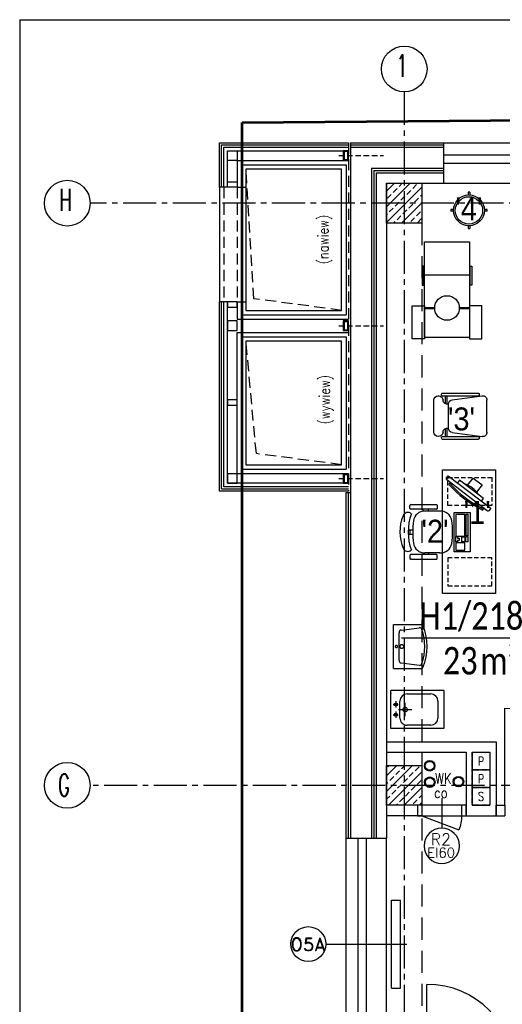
# Model space of a CAD drawing. Header units: millimetres. Extents: x 20447 to 23253, y -8211 to -4238.
# Tile 11 of 22: x 20447 to 20994, y -5354 to -4238. Entities that reach past the tile are written whole.
import ezdxf
from ezdxf.enums import TextEntityAlignment as Align

# ---------------------------------------------------------------- set-up
doc = ezdxf.new("R2010")
doc.units = ezdxf.units.MM
for name, pattern in [('CENTER2', [1.125, 0.75, -0.125, 0.125, -0.125]), ('DASHED', [0.75, 0.5, -0.25]), ('HIDDEN', [0.375, 0.25, -0.125]), ('HIDDEN2', [0.1875, 0.125, -0.0625])]:
    doc.linetypes.add(name, pattern=pattern)
doc.layers.add('__zakres', color=10, linetype='Continuous', lineweight=35)
doc.layers.add('ŚCIANY_STARE', color=250, linetype='Continuous', lineweight=25)
for name, color, linetype in [('_A_metki', 19, 'Continuous'), ('DOCIEPLENIE', 8, 'Continuous'), ('DRZWIOPIS', 250, 'Continuous'), ('GRAWITACJE', 1, 'HIDDEN2'), ('kanały', 6, 'Continuous'), ('KRESKOWANIE', 250, 'Continuous'), ('ML-grzejniki', 3, 'Continuous'), ('OKNA', 250, 'Continuous'), ('OKNA_OPIS', 7, 'Continuous'), ('opis technologia', 250, 'Continuous'), ('OPISY_ARCHITEKTURA', 7, 'Continuous'), ('OSIE', 1, 'CENTER2'), ('PODCIAGI', 251, 'DASHED'), ('s-piony c.o', 1, 'Continuous'), ('SCIANY_ZEWNĘTRZNE', 5, 'Continuous'), ('SLUPY', 250, 'Continuous'), ('SLUSARKA', 7, 'Continuous'), ('STOLDRZWI', 7, 'Continuous'), ('TABELKA', 7, 'Continuous'), ('TECHNOLOGIA', 5, 'Continuous'), ('TEKST', 6, 'Continuous'), ('URZĄDZ_SANIT', 4, 'Continuous'), ('URZĄDZENIA_SANITARNE', 3, 'Continuous'), ('WENTYLATORNIA_IZOLACJA', 1, 'Continuous'), ('WODKAN', 3, 'Continuous')]:
    doc.layers.add(name, color=color, linetype=linetype)
doc.styles.add('ARIAL', font='arial.ttf', dxfattribs={"width": 0.9})
doc.styles.add('MM', font='calibri.ttf', dxfattribs={"width": 0.6, "height": 15})
doc.styles.add('PITSIMP8', font='pitsimp8')
doc.styles.add('ROMAND', font='romand', dxfattribs={"height": 20})
doc.styles.add('ROMANS', font='ROMANS.shx', dxfattribs={"width": 0.6})
doc.linetypes.add('BATTING', pattern='A,0.0001,-0.1,[134,ltypeshp.shx,S=0.1,R=0,X=-0.1,Y=0],-0.2,[134,ltypeshp.shx,S=0.1,R=180,X=0.1,Y=0],-0.1', length=0.4001)
doc.linetypes.add('OGRODZENIE1', pattern='A,0.25,-0.1,[133,ltypeshp.shx,S=0.1,R=0,X=-0.1,Y=0],-0.1,1', length=1.45)
doc.linetypes.add('ZIGZAG', pattern='A,0.0001,-0.2,[131,ltypeshp.shx,S=0.2,R=0,X=-0.2,Y=0],-0.4,[131,ltypeshp.shx,S=0.2,R=180,X=0.2,Y=0],-0.2', length=0.8001)

# ---------------------------------------------------------------- blocks, each defined once
blk = doc.blocks.new('OKNO_SCIANA_1X1')
for p, q in [((0.5, 1.5), (0.5, -0.5)), ((0, 1), (1, 1)), ((0, 0.7), (1, 0.7)), ((0, 0.5), (1, 0.5)), ((0, 0), (1, 0))]:
    blk.add_line(p, q)
blk = doc.blocks.new('R2')
at = {"layer": 'DRZWIOPIS'}
blk.add_circle((-27.5, -34.1), 20, dxfattribs=at)
at = {"layer": 'STOLDRZWI'}
for p, q in [((-50, 12), (-50, 0)), ((-27.5, 19.8), (-27.5, -14.1)), ((-5, 12), (-5, 0)), ((-5, 0), (-47, -16.1))]:
    blk.add_line(p, q, dxfattribs=at)
blk.add_lwpolyline([(-55, 12), (0, 12), (0, 0), (-55, 0)], close=True, dxfattribs=at)
blk.add_arc((-5, 0), 45, 179.9982, 200.9717, dxfattribs=at)
at = {"style": 'ROMANS', "flags": 1}
blk.add_attdef('OPIS', (-27.5, -14.1), '', height=10, dxfattribs=at)
at = {"layer": 'DRZWIOPIS', "style": 'ROMAND'}
blk.add_attdef('SYMBOL', text='', height=13, dxfattribs=at).set_placement((-29, -33.7, -2.7), align=Align.MIDDLE)
blk = doc.blocks.new('*U1666')
at = {"layer": '_A_metki', "color": 1}
for points in [[(50, 21.37), (50, -20)], [(-5.26, 0), (100.46, 0)]]:
    blk.add_lwpolyline(points, dxfattribs=at)
at = {"layer": '_A_metki', "insert": (46.18, -4), "char_height": 12, "width": 19.7618, "attachment_point": 3, "line_spacing_factor": 0.8, "style": 'MM'}
blk.add_mtext('{\\W0.8;m²}', dxfattribs=at)
at = {"layer": '_A_metki', "style": 'MM', "width": 0.8}
for tag, p in [('NAZWA 1', (52, 15)), ('NAZWA 2', (52, 0))]:
    blk.add_attdef(tag, text='', height=12, dxfattribs=at).set_placement(p, align=Align.BOTTOM_LEFT)
for tag, p in [('nr pom.', (48, 0)), ('POW', (24.18, -21.08))]:
    blk.add_attdef(tag, text='', height=12, dxfattribs=at).set_placement(p, align=Align.BOTTOM_RIGHT)
blk.add_attdef('POW.', text='', height=12, dxfattribs=at).set_placement((28, -4), align=Align.TOP_RIGHT)
at = {"layer": '_A_metki', "style": 'MM', "oblique": 15, "width": 0.8}
blk.add_attdef('posadzka', text='', height=12, dxfattribs=at).set_placement((52, -4), align=Align.TOP_LEFT)
blk = doc.blocks.new('A$C7F644541')
at = {"layer": 'SLUSARKA', "ltscale": 50}
for p, q in [((84.9, 164), (91.9, 171.1)), ((100.4, 162.6), (91.9, 171.1)), ((93.3, 155.6), (84.9, 164)), ((93.3, 155.6), (100.4, 162.6)), ((76.9, 98.4), (27.7, 147.7)), ((0, 79.2), (7.1, 86.3)), ((0, 79.2), (8.5, 70.7)), ((15.6, 77.8), (7.1, 86.3)), ((8.5, 70.7), (15.6, 77.8)), ((15.6, 77.8), (93.3, 0))]:
    blk.add_line(p, q, dxfattribs=at)
blk.add_arc((15.6, 77.8), 110, 315, 45, dxfattribs=at)
at = {"layer": 'ŚCIANY_STARE', "ltscale": 50}
for p, q in [((91.9, 171.1), (100.4, 162.6)), ((0, 79.2), (8.5, 70.7))]:
    blk.add_line(p, q, dxfattribs=at)
blk = doc.blocks.new('FOTEL_DO_BIURKA1')
at = {"layer": 'TECHNOLOGIA'}
for p, q in [((-23, 13.9), (-23, -2.9)), ((24.2, 13.9), (24.2, -2.9)), ((-30.5, -19), (-30.5, 10.3)), ((-30, 10.8), (-25.7, 10.8)), ((-25.2, 10.3), (-25.2, -19)), ((-23, 1.2), (-25.1, 1.2)), ((24.2, 1.2), (26.3, 1.2)), ((26.2, 10.3), (26.2, -19.1)), ((31, 10.8), (26.7, 10.8)), ((31.5, -18.1), (31.5, 10.3)), ((-22.9, -4.8), (-25.1, -4.8)), ((24.1, -4.8), (26.3, -4.8)), ((-26.2, -20), (-29.5, -20)), ((-1.9, -21.9), (-1.9, -16.7)), ((3, -19.6), (-1.9, -19.6)), ((3, -21.9), (3, -16.7)), ((27.2, -20.1), (29.5, -20.1)), ((29.5, -20.1), (30.5, -20.1)), ((31.5, -18.1), (31.5, -19.1))]:
    blk.add_line(p, q, dxfattribs=at)
for centre, radius, start, end in [((-10.1, 14.9), 12.9, 99.7168, 185.5029), ((0.5, -76.7), 105.2, 82.9289, 97.0711), ((11.3, 14.9), 12.9, 354.4971, 80.2832), ((-30, 10.3), 0.5, 90, 180), ((-25.7, 10.3), 0.5, 360, 90), ((26.7, 10.3), 0.5, 90, 180), ((31, 10.3), 0.5, 360, 90), ((-10.4, -3.4), 12.6, 178.1589, 261.7138), ((11.6, -3.4), 12.6, 278.2862, 1.8411), ((-29.5, -19), 1, 180, 270), ((-26.2, -19), 1, 270, 360), ((-15.8, -22.2), 5.8, 138.4307, 251.0287), ((0.6, 38.9), 60.8, 250.108, 289.892), ((0.6, 82.6), 99.3, 262.596, 277.404), ((16.8, -22.1), 5.85, 292.7424, 39.9909), ((27.2, -19.1), 1, 180, 270), ((30.5, -19.1), 1, 270, 360), ((0.5, 16.4), 47.7, 247.6412, 292.9238)]:
    blk.add_arc(centre, radius, start, end, dxfattribs=at)
blk = doc.blocks.new('Monitor')
at = {"layer": 'TECHNOLOGIA', "color": 1}
for p, q in [((15, 10.8), (11.2, 10.8)), ((11.2, 10.8), (11.2, -23.6)), ((11.2, -23.6), (15, -23.6))]:
    blk.add_line(p, q, dxfattribs=at)
at = {"layer": 'TECHNOLOGIA'}
blk.add_lwpolyline([(15, -36.7), (15, 24), (18.2, 24, -0.414214), (19.8, 22.4), (19.8, -35.1, -0.414214), (18.2, -36.7)], format="xyb", close=True, dxfattribs=at)
at = {"layer": 'TECHNOLOGIA', "color": 1}
blk.add_lwpolyline([(10.2, -12.8), (0, -12.8), (0, 0), (10.2, 0)], dxfattribs=at)
for centre, radius, start, end in [((21.9, -6.4), 24, 88.6984, 94.9807), ((23.6, -6.4), 22.5, 96.4372, 99.7495), ((-102.5, -6.4), 125.6, 349.7304, 10.2272), ((-108.9, -6.3), 133.5, 349.6435, 10.3142), ((40.4, -6.4), 30.9, 161.2474, 198.7102), ((23.6, -6.4), 22.5, 260.2082, 263.5205), ((21.9, -6.4), 24, 264.977, 271.2593)]:
    blk.add_arc(centre, radius, start, end, dxfattribs=at)
blk = doc.blocks.new('KLAW')
at = {"layer": 'TECHNOLOGIA'}
for p, q in [((0, 0), (44.5, 0)), ((0, -18), (0, 0)), ((44.5, 0), (44.5, -18)), ((44.5, -18), (0, -18))]:
    blk.add_line(p, q, dxfattribs=at)
at = {"layer": 'TECHNOLOGIA', "color": 1}
for p, q in [((1.9, -2.6), (26.2, -2.6)), ((1.9, -4.4), (1.9, -2.6)), ((26.2, -4.4), (1.9, -4.4)), ((26.5, -6), (2, -6)), ((2, -6), (2, -16)), ((26.2, -2.6), (26.2, -4.4)), ((26.5, -16), (26.5, -6)), ((27.2, -2.6), (33.2, -2.6)), ((27.2, -4.7), (27.2, -2.6)), ((33.2, -4.7), (27.2, -4.7)), ((27.3, -6), (33.2, -6)), ((27.3, -9.2), (27.3, -6)), ((33.2, -9.2), (27.3, -9.2)), ((33.2, -2.6), (33.2, -4.7)), ((33.2, -6), (33.2, -9.2)), ((42.5, -6), (34, -6)), ((34, -16), (34, -6)), ((42.5, -16), (42.5, -6)), ((2, -16), (26.5, -16)), ((27.2, -16.1), (27.2, -14.1)), ((27.2, -14.1), (29, -14.1)), ((33.2, -16.1), (27.2, -16.1)), ((29, -12.3), (31.4, -12.3)), ((29, -14.1), (29, -12.3)), ((31.4, -12.3), (31.4, -14.1)), ((31.4, -14.1), (33.2, -14.1)), ((33.2, -14.1), (33.2, -16.1)), ((34, -16), (42.5, -16))]:
    blk.add_line(p, q, dxfattribs=at)
blk = doc.blocks.new('Klawiatura')
at = {"layer": 'TECHNOLOGIA', "color": 1}
blk.add_blockref('KLAW', (-22.25, 0), dxfattribs=at)
blk = doc.blocks.new('A$7E9919111220322')
at = {"layer": 'URZĄDZ_SANIT', "color": 250}
for p, q in [((15, 118), (70, 118)), ((15, 78), (70, 78)), ((15, 38), (27.5, 38)), ((15, 37), (27.5, 37)), ((57.5, 38), (70, 38)), ((57.5, 37), (70, 37)), ((15, 2), (70, 2))]:
    blk.add_line(p, q, dxfattribs=at)
at = {"layer": 'URZĄDZ_SANIT', "color": 250, "flags": 128}
for points in [[(15, 2), (15, 118)], [(70, 118), (70, 2)]]:
    blk.add_lwpolyline(points, dxfattribs=at)
for points in [[(12.1, 65.5), (14.2, 65.5), (14.2, 88.3), (12.1, 88.3)], [(72.9, 65.5), (70.8, 65.5), (70.8, 88.3), (72.9, 88.3)], [(0, 40), (15, 40), (15, 0), (0, 0)], [(85, 40), (70, 40), (70, 0), (85, 0)]]:
    blk.add_lwpolyline(points, close=True, dxfattribs=at)
at = {"layer": 'URZĄDZ_SANIT', "color": 250}
blk.add_circle((42.5, 37.5), 15, dxfattribs=at)
blk = doc.blocks.new('Ba03')
for p, q in [((-1, 20.5), (-1, 17.5)), ((1, 20.5), (1, 17.5)), ((-20.5, 1), (-17.5, 1)), ((17.5, 1), (20.5, 1)), ((-20.5, -1), (-17.5, -1)), ((17.5, -1), (20.5, -1)), ((-1, -17.5), (-1, -20.5)), ((1, -17.5), (1, -20.5))]:
    blk.add_line(p, q)
blk.add_circle((0, 0), 17.5)
at = {"color": 1}
blk.add_circle((0, 0), 15.5, dxfattribs=at)
for start, end in [(87.204, 92.796), (177.204, 182.796), (357.204, 2.796), (267.204, 272.796)]:
    blk.add_arc((0, 0), 20.5, start, end)
blk = doc.blocks.new('SZACHT')
for p, q in [((0, 0), (0, 20)), ((0, 20), (20, 20)), ((20, 20), (20, 0)), ((20, 0), (0, 0))]:
    blk.add_line(p, q)
at = {"style": 'ROMANS', "width": 0.8}
blk.add_attdef('5', text='', height=10, dxfattribs=at).set_placement((10, 9.9), align=Align.MIDDLE)
blk = doc.blocks.new('2DSAN314')
for p, q in [((-0.5, 0), (-0.5, 0.827)), ((-0.374, 0.224), (-0.427, 0.779)), ((0.374, 0.224), (0.427, 0.779)), ((0.5, 0), (0.5, 0.827)), ((0.5, 0), (-0.5, 0)), ((0.308, 0.167), (-0.308, 0.167))]:
    blk.add_line(p, q)
for points in [[(0.04, 0.245, 0.067459), (0.037, 0.268, 0.079812), (0.028, 0.287, 0.107118), (0.014, 0.3, 0.139889), (0, 0.305, 0.139889), (-0.014, 0.3, 0.107118), (-0.028, 0.287, 0.079812), (-0.037, 0.268, 0.067459), (-0.04, 0.245, 0.067459), (-0.037, 0.221, 0.079812), (-0.028, 0.202, 0.107118), (-0.014, 0.189, 0.139889), (0, 0.185, 0.139889), (0.014, 0.189, 0.107118), (0.028, 0.202, 0.079812), (0.037, 0.221, 0.067459)], [(0.024, 0.086, 0.067459), (0.022, 0.1, 0.079812), (0.017, 0.111, 0.107118), (0.009, 0.119, 0.139889), (0, 0.122, 0.139889), (-0.009, 0.119, 0.107118), (-0.017, 0.111, 0.079812), (-0.022, 0.1, 0.067459), (-0.024, 0.086, 0.067459), (-0.022, 0.071, 0.079812), (-0.017, 0.06, 0.107118), (-0.009, 0.052, 0.139889), (0, 0.05, 0.139889), (0.009, 0.052, 0.107118), (0.017, 0.06, 0.079812), (0.022, 0.071, 0.067459)]]:
    blk.add_lwpolyline(points, format="xyb", close=True)
for centre, radius, start, end in [((0, -0.004), 1.004, 62.4694, 117.5306), ((0, -0.004), 0.938, 65.5218, 114.4782), ((-0.433, 0.827), 0.0667, 117.5306, 180), ((-0.361, 0.788), 0.0667, 114.4782, 187.6882), ((0.361, 0.788), 0.0667, 352.3118, 65.5218), ((0.433, 0.827), 0.0667, 0, 62.4694), ((-0.308, 0.233), 0.0667, 187.6882, 270), ((0.308, 0.233), 0.0667, 270, 352.3118)]:
    blk.add_arc(centre, radius, start, end)
at = {"linetype": 'ByBlock', "style": 'PITSIMP8', "flags": 9}
for tag, p in [('VOLUMENSTROM', (-0.231, 0.46)), ('DRUCK/-STUFE', (-0.231, 0.44)), ('RAUM/GRUPPE', (-0.231, 0.58)), ('BEZEICHNUNG', (-0.231, 0.6)), ('POS.NR.G-LV', (-0.231, 0.56)), ('KENNUNG', (-0.231, 0.5)), ('LEISTUNG', (-0.231, 0.48)), ('FABRIKAT', (-0.231, 0.54)), ('TYP', (-0.231, 0.52)), ('SPANNUNG/FREQUENZ', (-0.231, 0.3)), ('TEMPERATUR', (-0.231, 0.36)), ('ANSCHLUSS', (-0.231, 0.42)), ('SCHUTZART', (-0.231, 0.32)), ('DREHZAHL', (-0.231, 0.34)), ('GROESSE', (-0.231, 0.4)), ('GEWICHT', (-0.231, 0.28)), ('FREI', (-0.231, 0.26)), ('FREI', (-0.231, 0.24)), ('FREI', (-0.231, 0.22)), ('DN', (-0.231, 0.38))]:
    blk.add_attdef(tag, text='', height=0.01, dxfattribs=at).set_placement(p, align=Align.MIDDLE)
blk = doc.blocks.new('Umywalka')
at = {"layer": 'URZĄDZ_SANIT', "xscale": 50, "yscale": 38, "zscale": 50, "rotation": 180}
blk.add_blockref('2DSAN314', (0, 0), dxfattribs=at)
blk = doc.blocks.new('A$7E8211A1008A')
at = {"layer": 'URZĄDZ_SANIT'}
for p, q in [((0, 0), (0, 43)), ((60, 43), (0, 43)), ((18.4, 39.2), (45.4, 39.2)), ((60, 43), (60, 0)), ((2.6, 27.3), (8.5, 27.3)), ((5.7, 30.9), (5.7, 23.8)), ((10.4, 11.8), (10.4, 31.2)), ((16.3, 14), (16.3, 29)), ((53.4, 31.2), (53.4, 11.8)), ((2.6, 15.7), (8.5, 15.7)), ((5.7, 19.3), (5.7, 12)), ((8.8, 21.5), (23.8, 21.5)), ((60, 0), (0, 0)), ((45.4, 3.8), (18.4, 3.8))]:
    blk.add_line(p, q, dxfattribs=at)
for centre, radius in [((5.7, 27.3), 1.76), ((16.3, 21.5), 2.5), ((5.7, 15.7), 1.76)]:
    blk.add_circle(centre, radius, dxfattribs=at)
for centre, start, end in [((18.4, 31.2), 90, 180), ((45.4, 31.2), 0, 90), ((18.4, 11.8), 180, 270), ((45.4, 11.8), 270, 0)]:
    blk.add_arc(centre, 8, start, end, dxfattribs=at)
blk.add_point((0, 40), dxfattribs=at)
blk = doc.blocks.new('Krzesło')
at = {"layer": 'TECHNOLOGIA'}
for p, q in [((250.4, 189.9), (250.4, 153.9)), ((255.8, 194.9), (255.4, 194.9)), ((259, 196.9), (259, 195.9)), ((260, 197.9), (301, 197.9)), ((271.3, 190.5), (305.3, 195.1)), ((302, 196.9), (302, 195.9)), ((310.4, 190.4), (310.4, 153.4)), ((310.4, 190.2), (310.4, 153.6)), ((267, 185.5), (267, 158.3)), ((255.8, 148.9), (255.4, 148.9)), ((259, 147.9), (259, 146.9)), ((260, 145.9), (301, 145.9)), ((271.3, 153.3), (305.3, 148.7)), ((302, 147.9), (302, 146.9))]:
    blk.add_line(p, q, dxfattribs=at)
at = {"layer": 'TECHNOLOGIA', "color": 2}
for p, q in [((260, 194.9), (301, 194.9)), ((263.5, 194.9), (263.5, 185.9)), ((265.5, 194.9), (265.5, 185.4)), ((263.5, 157.9), (263.5, 148.9)), ((265.5, 158.4), (265.5, 148.9)), ((260, 148.9), (301, 148.9))]:
    blk.add_line(p, q, dxfattribs=at)
at = {"layer": 'TECHNOLOGIA'}
for centre, radius, start, end in [((255.4, 189.9), 5, 90, 180), ((255.8, 189.9), 5, 0, 90), ((260, 196.9), 1, 90, 180), ((260, 195.9), 1, 180, 270), ((265.8, 190.4), 4.98, 185.3296, 284.2434), ((272, 185.5), 5, 97.7652, 180), ((301, 196.9), 1, 0, 90), ((301, 195.9), 1, 270, 0), ((305.9, 190.6), 4.54, 354.2628, 97.2432), ((265.8, 153.4), 4.98, 75.7566, 174.6704), ((272, 158.3), 5, 180, 262.2348), ((255.4, 153.9), 5, 180, 270), ((255.8, 153.9), 5, 270, 0), ((260, 147.9), 1, 90, 180), ((260, 146.9), 1, 180, 270), ((301, 147.9), 1, 0, 90), ((301, 146.9), 1, 270, 0), ((305.9, 153.2), 4.54, 262.7568, 5.7372)]:
    blk.add_arc(centre, radius, start, end, dxfattribs=at)

msp = doc.modelspace()

# ---------------------------------------------------------------- hatches: boundary and pattern name
at = {"layer": 'KRESKOWANIE'}
h = msp.add_hatch(dxfattribs=at)
h.set_pattern_fill('BRASS', color=256, scale=50, angle=45, style=0)
h.set_pattern_definition([(45, (38061.459, -8976.495), (-8.838835, 8.838835), []), (45, (38057.04, -8972.075), (-8.838835, 8.838835), [6.25, -3.125])])
h.paths.add_polyline_path([(20882.5, -4445.5), (20882.5, -4423), (20862.5, -4423), (20862.5, -4445.5)])
h.paths.add_polyline_path([(20902.5, -4445.5), (20902.5, -4423), (20882.5, -4423), (20882.5, -4445.5)])
h.paths.add_polyline_path([(20882.5, -4468), (20902.5, -4468), (20902.5, -4445.5), (20882.5, -4445.5)])
h.paths.add_polyline_path([(20862.5, -4445.5), (20862.5, -4468), (20882.5, -4468), (20882.5, -4445.5)])
h = msp.add_hatch(dxfattribs=at)
h.set_pattern_fill('BRASS', color=256, scale=50, angle=45, style=0)
h.set_pattern_definition([(45, (20665.042, -7537.261), (-8.838835, 8.838835), []), (45, (20660.622, -7532.842), (-8.838835, 8.838835), [6.25, -3.125])])
h.paths.add_polyline_path([(20902.5, -5083), (20882.5, -5083), (20882.5, -5105.5), (20902.5, -5105.5)])
h.paths.add_polyline_path([(20882.5, -5083), (20862.5, -5083), (20862.5, -5105.5), (20882.5, -5105.5)])
h.paths.add_polyline_path([(20882.5, -5105.5), (20862.5, -5105.5), (20862.5, -5128), (20882.5, -5128)])
h.paths.add_polyline_path([(20902.5, -5105.5), (20882.5, -5105.5), (20882.5, -5128), (20902.5, -5128)])

# ---------------------------------------------------------------- linework, layer by layer
msp.add_line((20908.2, -5431), (20908.2, -5331.1))
msp.add_arc((20908.2, -5431), 99.9, 0, 90)
at = {"layer": '__zakres', "linetype": 'OGRODZENIE1', "lineweight": 53, "ltscale": 40}
msp.add_lwpolyline([(20698.6, -4354), (21918.7, -4344.4), (21912.5, -5443), (22388.9, -5450.1), (22388.9, -5862), (22577.5, -5862), (22577.5, -6180.2), (22433.5, -6180.2), (22433.5, -6436.3), (22810.2, -6436.3), (22810.2, -7932.1), (20698.6, -7932.1), (20698.6, -4354)], dxfattribs=at)
at = {"layer": 'DOCIEPLENIE', "linetype": 'BATTING', "ltscale": 0.2}
for p, q in [((20673, -4377), (20819.4, -4377)), ((20673, -4427.5), (20673, -4377)), ((20821.4, -4377), (20927.4, -4377)), ((20845.4, -4406), (20845.4, -5165.5)), ((20845.4, -4406), (20927.5, -4406)), ((20850.5, -4411), (20850.5, -5165.5)), ((20850.5, -4411), (20927.5, -4411)), ((20673, -4772), (20673, -4557.5)), ((20819.4, -4772), (20673, -4772)), ((20816.4, -4774), (20816.4, -5165.5)), ((20821.4, -4774), (20816.4, -4774))]:
    msp.add_line(p, q, dxfattribs=at)
at = {"layer": 'DOCIEPLENIE', "linetype": 'ZIGZAG', "ltscale": 5}
for p, q in [((20675.5, -4379.5), (20819.4, -4379.5)), ((20675.5, -4427.5), (20675.5, -4379.5)), ((20821.4, -4379.5), (20927.4, -4379.5)), ((20847.9, -4408.5), (20847.9, -5165.5)), ((20847.9, -4408.5), (20927.5, -4408.5)), ((20675.5, -4769.5), (20675.5, -4557.5)), ((20675.5, -4769.5), (20819.4, -4769.5)), ((20818.9, -4774), (20818.9, -5165.5))]:
    msp.add_line(p, q, dxfattribs=at)
at = {"layer": 'kanały', "ltscale": 50}
for p, q in [((20678, -4382), (20819.4, -4382)), ((20678, -4427.5), (20678, -4382)), ((20682, -4427.5), (20682, -4386)), ((20682, -4386), (20819.4, -4386)), ((20693, -4427.5), (20673, -4427.5)), ((20693, -4557.5), (20673, -4557.5)), ((20678, -4767), (20678, -4557.5)), ((20682, -4763), (20682, -4557.5)), ((20819.4, -4763), (20682, -4763)), ((20819.4, -4767), (20678, -4767))]:
    msp.add_line(p, q, dxfattribs=at)
at = {"layer": 'kanały', "color": 7, "ltscale": 50}
for p, q in [((20693, -4397), (20693, -4427.5)), ((20693, -4397), (20819.4, -4397)), ((20693, -4557.5), (20693, -4577)), ((20693, -4577), (20819.4, -4577)), ((20693, -4752.4), (20693, -4592)), ((20693, -4592), (20819.4, -4592)), ((20819.4, -4752.4), (20693, -4752.4))]:
    msp.add_line(p, q, dxfattribs=at)
at = {"layer": 'kanały', "linetype": 'HIDDEN', "ltscale": 25}
for p, q in [((20808.3, -4391.5), (20859.1, -4391.5)), ((20808.3, -4584.5), (20859.1, -4584.5)), ((20808.3, -4757.7), (20859.1, -4757.7))]:
    msp.add_line(p, q, dxfattribs=at)
at = {"layer": 'kanały', "color": 7, "ltscale": 50}
for points in [[(20682, -4386), (20693, -4386), (20693, -4397), (20682, -4397)], [(20819.4, -4386), (20813.4, -4386), (20813.4, -4397), (20819.4, -4397)], [(20682, -4421.5), (20693, -4421.5), (20693, -4427.5), (20682, -4427.5)], [(20682, -4563.5), (20693, -4563.5), (20693, -4557.5), (20682, -4557.5)], [(20682, -4590), (20693, -4590), (20693, -4579), (20682, -4579)], [(20813.4, -4590), (20819.4, -4590), (20819.4, -4579), (20813.4, -4579)], [(20693, -4674.5), (20693, -4668.5), (20682, -4668.5), (20682, -4674.5)], [(20693, -4752.4), (20682, -4752.4), (20682, -4763), (20693, -4763)], [(20819.4, -4752.4), (20813.4, -4752.4), (20813.4, -4763), (20819.4, -4763)]]:
    msp.add_lwpolyline(points, close=True, dxfattribs=at)
at = {"layer": 'KRESKOWANIE', "ltscale": 4}
for points in [[(20818.4, -4387), (20814.4, -4387), (20814.4, -4396), (20818.4, -4396)], [(20814.4, -4589), (20818.4, -4589), (20818.4, -4580), (20814.4, -4580)], [(20818.4, -4753.4), (20814.4, -4753.4), (20814.4, -4762), (20818.4, -4762)]]:
    msp.add_lwpolyline(points, close=True, dxfattribs=at)
at = {"layer": 'ML-grzejniki', "ltscale": 50}
for p, q in [((20868.2, -5235.5), (20878.2, -5235.5)), ((20868.2, -5335.5), (20868.2, -5235.5)), ((20878.2, -5335.5), (20878.2, -5235.5)), ((20868.2, -5335.5), (20878.2, -5335.5))]:
    msp.add_line(p, q, dxfattribs=at)
at = {"layer": 'OKNA_OPIS', "linetype": 'Continuous'}
msp.add_circle((20773.7, -5285.5), 19.8, dxfattribs=at)
at = {"layer": 'OSIE', "ltscale": 50}
for p, q in [((20882.5, -4319.3), (20882.5, -8036.6)), ((20882.5, -4319.3), (20882.5, -8036.6)), ((22738.8, -4445.5), (20526.5, -4445.5)), ((22323.5, -5105.5), (20526.5, -5105.5))]:
    msp.add_line(p, q, dxfattribs=at)
at = {"layer": 'PODCIAGI', "ltscale": 50}
msp.add_line((20902.5, -4468), (20902.5, -6103), dxfattribs=at)
at = {"layer": 'SCIANY_ZEWNĘTRZNE'}
for p, q in [((20821.4, -4377), (20821.4, -5165.5)), ((20821.4, -4382), (20927.4, -4382)), ((20927.5, -4423), (20927.5, -4377)), ((20862.5, -4423), (20862.5, -5165.5)), ((20862.5, -4423), (20927.5, -4423)), ((20816.5, -5165.5), (20862.5, -5165.5))]:
    msp.add_line(p, q, dxfattribs=at)
at = {"layer": 'SLUPY'}
for points in [[(20862.5, -4423), (20902.5, -4423), (20902.5, -4468), (20862.5, -4468)], [(20862.5, -5083), (20902.5, -5083), (20902.5, -5128), (20862.5, -5128)]]:
    msp.add_lwpolyline(points, close=True, dxfattribs=at)
at = {"layer": 'TABELKA', "ltscale": 25}
for q in [(23216.5, -4237.5), (20446.6, -8146.4)]:
    msp.add_line((20446.6, -4237.5), q, dxfattribs=at)
at = {"layer": 'TECHNOLOGIA'}
msp.add_lwpolyline([(20926, -4747.9), (20986, -4747.9), (20986, -4887.9), (20926, -4887.9)], close=True, dxfattribs=at)
at = {"layer": 'TECHNOLOGIA', "color": 1, "linetype": 'DASHED', "ltscale": 10}
for points in [[(20932, -4756.4), (20981.8, -4756.4), (20981.8, -4788.2), (20932, -4788.2)], [(20932, -4879.4), (20981.8, -4879.4), (20981.8, -4847.6), (20932, -4847.6)]]:
    msp.add_lwpolyline(points, close=True, dxfattribs=at)
at = {"layer": 'TEKST'}
for centre in [(20882.5, -4293.4), (20500.5, -4445.5), (20500.5, -5105.5)]:
    msp.add_circle(centre, 25.9, dxfattribs=at)
at = {"layer": 'WENTYLATORNIA_IZOLACJA', "linetype": 'HIDDEN', "ltscale": 50}
for p, q in [((20819.4, -4377), (20819.4, -4772)), ((20711.9, -4553.8), (20703, -4407)), ((20678, -4427.5), (20678, -4557.5)), ((20693, -4427.5), (20693, -4557.5)), ((20811.5, -4567), (20711.9, -4553.8)), ((20714.8, -4729.4), (20703, -4602)), ((20811.5, -4742), (20714.8, -4729.4))]:
    msp.add_line(p, q, dxfattribs=at)
at = {"layer": 'WENTYLATORNIA_IZOLACJA', "linetype": 'ZIGZAG', "ltscale": 10}
for p, q in [((20698, -4402), (20698, -4427.5)), ((20698, -4402), (20816.5, -4402)), ((20816.5, -4402), (20816.5, -4572)), ((20698, -4557.5), (20698, -4572)), ((20698, -4572), (20816.5, -4572)), ((20699, -4597), (20699, -4747)), ((20699, -4597), (20816.5, -4597)), ((20816.5, -4597), (20816.5, -4747)), ((20699, -4747), (20816.5, -4747))]:
    msp.add_line(p, q, dxfattribs=at)
at = {"layer": 'WENTYLATORNIA_IZOLACJA', "linetype": 'Continuous', "ltscale": 50}
for p, q in [((20673, -4427.5), (20673, -4557.5)), ((20693, -4427.5), (20703, -4427.5)), ((20703, -4427.5), (20703, -4557.5)), ((20693, -4557.5), (20703, -4557.5))]:
    msp.add_line(p, q, dxfattribs=at)
at = {"layer": 'WENTYLATORNIA_IZOLACJA'}
msp.add_line((20703, -4602), (20703, -4742), dxfattribs=at)
at = {"layer": 'WENTYLATORNIA_IZOLACJA', "linetype": 'Continuous', "ltscale": 50}
msp.add_lwpolyline([(20703, -4557.5), (20703, -4567), (20811.5, -4567), (20811.5, -4407), (20703, -4407), (20703, -4435.5)], dxfattribs=at)
msp.add_lwpolyline([(20703, -4742), (20811.5, -4742), (20811.5, -4602), (20703, -4602)], close=True, dxfattribs=at)
at = {"layer": 'WODKAN'}
for centre, radius in [((20911.3, -5083.3), 6), ((20911.3, -5083.3), 5), ((20911.4, -5102), 6), ((20911.4, -5102), 5), ((20943.9, -5101.3), 6), ((20943.9, -5101.3), 5)]:
    msp.add_circle(centre, radius, dxfattribs=at)
at = {"layer": 'ŚCIANY_STARE'}
for p, q in [((20862.5, -5056), (20986.5, -5056)), ((20986.5, -5056), (20986.5, -5140)), ((20862.5, -5068), (20952.5, -5068)), ((20952.5, -5068), (20952.5, -5140)), ((20959.5, -5068), (20979.5, -5068)), ((20959.5, -5068), (20979.5, -5068)), ((20959.5, -5068), (20959.5, -5128)), ((20979.5, -5068), (20979.5, -5128)), ((20902.5, -5128), (20902.5, -5140)), ((20959.5, -5128), (20979.5, -5128)), ((20902.5, -5140), (20862.5, -5140)), ((20952.5, -5140), (20986.5, -5140))]:
    msp.add_line(p, q, dxfattribs=at)

# ---------------------------------------------------------------- block references
at = {"layer": '_A_metki'}
ref = msp.add_blockref('*U1666', (20893, -4938.4), dxfattribs=dict(at, xscale=2.592, yscale=2.592, zscale=2.592))
ref.add_attrib('NAZWA 2', 'ginekolog', dxfattribs={"height": 31.1, "style": 'MM', "width": 0.8}).set_placement((21027.8, -4938.4), align=Align.BOTTOM_LEFT)
ref.add_attrib('NAZWA 1', 'Gab.zab.', dxfattribs={"height": 31.1, "style": 'MM', "width": 0.8}).set_placement((21027.8, -4899.5), align=Align.BOTTOM_LEFT)
ref.add_attrib('nr pom.', 'H1/218', dxfattribs={"height": 31.1, "style": 'MM', "width": 0.8}).set_placement((21017.4, -4938.4), align=Align.BOTTOM_RIGHT)
ref.add_attrib('POW.', '23', dxfattribs={"height": 31.1, "style": 'MM', "width": 0.8}).set_placement((20965.6, -4948.7), align=Align.TOP_RIGHT)
at = {"layer": 'GRAWITACJE', "linetype": 'Continuous'}
for p, values in [((20959.5, -5088), {'5': 'P'}), ((20959.5, -5108), {'5': 'P'}), ((20959.5, -5128), {'5': 'S'})]:
    msp.add_blockref('SZACHT', p, dxfattribs=at).add_auto_attribs(values)
at = {"layer": 'OKNA', "xscale": 240, "yscale": 46.00000000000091, "zscale": 240}
msp.add_blockref('OKNO_SCIANA_1X1', (20927.5, -4423), dxfattribs=at)
at = {"layer": 'OKNA', "xscale": -239.9999999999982, "yscale": -46, "zscale": 239.9999999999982, "rotation": 270.0000000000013}
msp.add_blockref('OKNO_SCIANA_1X1', (20862.5, -5405.5), dxfattribs=at)
at = {"layer": 'SLUSARKA', "ltscale": 50, "xscale": -1, "rotation": 225.0000000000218}
msp.add_blockref('A$C7F644541', (20930.5, -5084), dxfattribs=at)
at = {"layer": 'STOLDRZWI', "ltscale": 50}
ref = msp.add_blockref('R2', (20897.5, -5140), dxfattribs=dict(at, xscale=-1))
ref.add_attrib('SYMBOL', 'R2', dxfattribs={"layer": 'DRZWIOPIS', "height": 13, "style": 'ROMAND'}).set_placement((20924, -5166.7), align=Align.MIDDLE)
at = {"layer": 'TECHNOLOGIA'}
for name, p, rotation in [('Ba03', (20955.8, -4453.7), 270), ('Monitor', (20970.7, -4764.9), 232.5983899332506), ('Klawiatura', (20957, -4818.6), 270.0000000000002)]:
    msp.add_blockref(name, p, dxfattribs=dict(at, rotation=rotation))
at = {"layer": 'TECHNOLOGIA', "lineweight": 0, "ltscale": 0.5, "xscale": 0.9300000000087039, "yscale": 0.9300000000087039, "zscale": 0.9300000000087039, "rotation": 360}
msp.add_blockref('A$7E9919111220322', (20891.4, -4599.2), dxfattribs=at)
at = {"layer": 'TECHNOLOGIA', "ltscale": 50, "xscale": -1, "rotation": 179.9999999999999}
msp.add_blockref('Krzesło', (20665.6, -4515.1), dxfattribs=at)
at = {"layer": 'TECHNOLOGIA', "lineweight": 0, "rotation": 270.0000000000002}
msp.add_blockref('FOTEL_DO_BIURKA1', (20908.8, -4817.7), dxfattribs=at)
at = {"layer": 'URZĄDZENIA_SANITARNE'}
for name, p, rotation in [('Umywalka', (20870.3, -4948.1), 89.99999999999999), ('A$7E8211A1008A', (20867.2, -5041.1), 359.9999999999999)]:
    msp.add_blockref(name, p, dxfattribs=dict(at, rotation=rotation))

# ---------------------------------------------------------------- texts
at = {"layer": 'DRZWIOPIS', "style": 'ROMAND'}
msp.add_text('EI60', height=11, dxfattribs=at).set_placement((20908.4, -5187.3))
at = {"layer": 'OKNA_OPIS', "linetype": 'Continuous', "style": 'ROMAND'}
msp.add_text('O5A', height=15, dxfattribs=at).set_placement((20753.5, -5293.3))
at = {"layer": 'opis technologia', "ltscale": 100, "char_height": 26, "width": 459.909, "attachment_point": 1, "style": 'ARIAL'}
for s, insert in [("\\pxt4;'4'", (20940.4, -4439)), ("\\pxt4;'3'", (20932, -4677.1)), ("\\pxt4;'1'", (20949.8, -4783.1)), ("\\pxt4;'2'", (20902, -4804.4))]:
    msp.add_mtext(s, dxfattribs=dict(at, insert=insert))
at = {"layer": 'OPISY_ARCHITEKTURA', "style": 'ROMANS', "width": 0.8}
for s, p in [('(nawiew)', (20796.6, -4514.7)), ('(wywiew)', (20798.2, -4696.3))]:
    msp.add_text(s, height=12, rotation=90, dxfattribs=at).set_placement(p)
at = {"layer": 's-piony c.o', "ltscale": 50, "style": 'ROMANS', "width": 0.8}
msp.add_text('co', height=12, dxfattribs=at).set_placement((20916.4, -5119.8))
msp.add_text('co', height=12, dxfattribs=at).set_placement((20916.4, -5119.8))
msp.add_text('co', height=12, dxfattribs=at).set_placement((20916.4, -5119.8))
at = {"layer": 'TEKST', "style": 'ROMANS', "width": 0.6}
for s, p in [('1', (20873.5, -4302.2)), ('H', (20491.5, -4454.3)), ('G', (20490, -5117.7))]:
    msp.add_text(s, height=25, dxfattribs=at).set_placement(p)
at = {"layer": 'WODKAN', "linetype": 'Continuous', "style": 'ROMANS', "width": 0.8}
msp.add_text('WK', height=12, dxfattribs=at).set_placement((20917.6, -5103.7))

doc.saveas('drawing.dxf')
